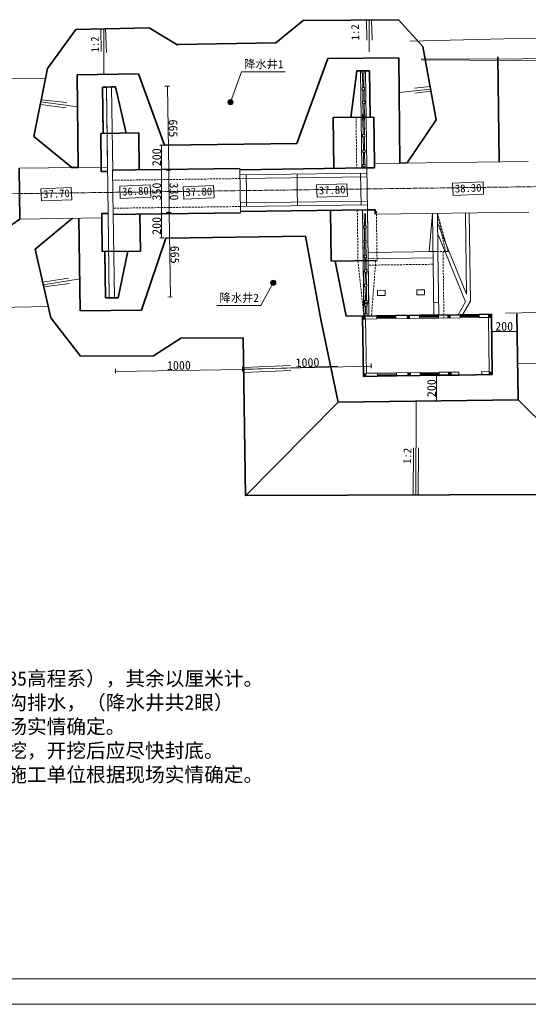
# Model space of a CAD drawing. Extents: x -13074 to 1448651, y 3648755 to 8081248.
# Tile 160 of 173: x 566303 to 566703, y 3857594 to 3858370. Entities that reach past the tile are written whole.
import ezdxf
from ezdxf.enums import TextEntityAlignment as Align

# ---------------------------------------------------------------- set-up
doc = ezdxf.new("R2010")
doc.units = 0
doc.header["$PDMODE"] = 32
doc.header["$PDSIZE"] = 0.2
for name, pattern in [('CENTER2', [1.125, 0.75, -0.125, 0.125, -0.125]), ('CONTINOUS', [0]), ('HIDDEN2', [0.1875, 0.125, -0.0625])]:
    doc.linetypes.add(name, pattern=pattern)
doc.layers.get('0').update_dxf_attribs({"linetype": 'CONTINUOUS'})
doc.layers.get('Defpoints').update_dxf_attribs({"linetype": 'CONTINUOUS'})
for name, color, linetype, lineweight in [('0.09标注线', 3, 'CONTINUOUS', 9), ('0.13填充', 8, 'CONTINUOUS', 9), ('0.15红线', 1, 'CONTINUOUS', 15), ('0.15虚线', 1, 'HIDDEN2', 15), ('0.30粗线', 7, 'CONTINUOUS', 30), ('0.3黄粗', 7, 'CONTINUOUS', 30), ('1', 1, 'CONTINUOUS', 40), ('CYdl', 7, 'CONTINUOUS', 5), ('SHEET', 1, 'CONTINUOUS', 15), ('文字', 7, 'CONTINUOUS', 15), ('细实线', 3, 'CONTINUOUS', 20)]:
    doc.layers.add(name, color=color, linetype=linetype, lineweight=lineweight)
for name, color, linetype in [('DMTZ', 7, 'CONTINUOUS'), ('LVTRY', 6, 'CONTINUOUS'), ('WINDOW', 4, 'CONTINUOUS')]:
    doc.layers.add(name, color=color, linetype=linetype)
doc.styles.add('-仿宋_GB2312', font='FangSong_GB2312.ttf')
doc.styles.add('宋体', font='FangSong_GB2312.ttf')
doc.linetypes.add('8411', pattern='A,1,[20,LINE.SHX,S=2,R=0,X=0,Y=0],2,[15,LINE.SHX,S=2,R=0,X=0,Y=0],1', length=4)
doc.dimstyles.new('副本 (5) (2) STANDARD', dxfattribs={"dimtxt": 2.3, "dimasz": 1, "dimexe": 1.25, "dimexo": 1.5, "dimgap": 0.2, "dimtad": 1, "dimdec": 1, "dimzin": 0, "dimdsep": 46, "dimtxsty": '-仿宋_GB2312', "dimblk": 'ARCHTICK', "dimcen": 0.09, "dimadec": 0, "dimazin": 0, "dimtfac": 1, "dimtdec": 1, "dimtix": 1, "dimtmove": 2, "dimatfit": 3, "dimfxl": 1.7, "dimfxlon": 1, "dimtolj": 1, "dimtzin": 0, "dimlwd": 9, "dimlwe": 9, "dimarcsym": 0})

# ---------------------------------------------------------------- blocks, each defined once
blk = doc.blocks.new('_ARCHTICK')
at = {"color": 0, "linetype": 'ByBlock', "const_width": 0.15}
blk.add_lwpolyline([(-0.5, -0.5), (0.5, 0.5)], dxfattribs=at)
blk = doc.blocks.new('*D1836')
at = {"layer": '0.09标注线', "color": 0, "linetype": 'Continuous', "lineweight": 9}
for p, q in [((566417.43, 3858317.3), (566421.05, 3858317.35)), ((566419.53, 3858317.33), (566420.42, 3858250.83)), ((566418.32, 3858250.8), (566421.94, 3858250.85))]:
    blk.add_line(p, q, dxfattribs=at)
at = {"layer": 'Defpoints', "color": 0, "linetype": 'Continuous', "lineweight": 13}
for p in [(566371.47, 3858316.68, 0.15), (566372.37, 3858250.19, 0.15), (566420.42, 3858250.83)]:
    blk.add_point(p, dxfattribs=at)
at = {"layer": '0.09标注线', "color": 0, "linetype": 'Continuous', "lineweight": 9, "xscale": 1.21, "yscale": 1.21, "zscale": 1.21}
for p, rotation in [((566419.53, 3858317.33), 90.77124700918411), ((566420.42, 3858250.83), 270.7712470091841)]:
    blk.add_blockref('_ARCHTICK', p, dxfattribs=dict(at, rotation=rotation))
at = {"layer": '0.09标注线', "color": 0, "linetype": 'Continuous', "lineweight": 13, "insert": (566423.93, 3858284.13), "char_height": 6.9, "attachment_point": 5, "rotation": 270.77125, "style": '-仿宋_GB2312'}
blk.add_mtext('\\A1;665', dxfattribs=at)
blk = doc.blocks.new('*D1837')
at = {"layer": '0.09标注线', "color": 0, "linetype": 'Continuous', "lineweight": 9}
for p, q in [((566418.32, 3858250.8), (566421.94, 3858250.85)), ((566420.42, 3858250.83), (566420.87, 3858217.83)), ((566418.77, 3858217.81), (566422.39, 3858217.86))]:
    blk.add_line(p, q, dxfattribs=at)
at = {"layer": 'Defpoints', "color": 0, "linetype": 'Continuous', "lineweight": 13}
for p in [(566372.37, 3858250.19, 0.15), (566372.81, 3858217.19, 0.15), (566420.87, 3858217.83)]:
    blk.add_point(p, dxfattribs=at)
at = {"layer": '0.09标注线', "color": 0, "linetype": 'Continuous', "lineweight": 9, "xscale": 1.21, "yscale": 1.21, "zscale": 1.21}
for p, rotation in [((566420.42, 3858250.83), 90.77124700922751), ((566420.87, 3858217.83), 270.7712470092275)]:
    blk.add_blockref('_ARCHTICK', p, dxfattribs=dict(at, rotation=rotation))
at = {"layer": '0.09标注线', "color": 0, "linetype": 'Continuous', "lineweight": 13, "insert": (566424.6, 3858234.39), "char_height": 6.9, "attachment_point": 5, "rotation": 270.77125, "style": '-仿宋_GB2312'}
blk.add_mtext('\\A1;330', dxfattribs=at)
blk = doc.blocks.new('*D1838')
at = {"layer": '0.09标注线', "color": 0, "linetype": 'Continuous', "lineweight": 9}
for p, q in [((566418.77, 3858217.81), (566422.39, 3858217.86)), ((566420.87, 3858217.83), (566421.76, 3858151.34)), ((566419.66, 3858151.31), (566423.28, 3858151.36))]:
    blk.add_line(p, q, dxfattribs=at)
at = {"layer": 'Defpoints', "color": 0, "linetype": 'Continuous', "lineweight": 13}
for p in [(566372.81, 3858217.19, 0.15), (566373.71, 3858150.69, 0.15), (566421.76, 3858151.34)]:
    blk.add_point(p, dxfattribs=at)
at = {"layer": '0.09标注线', "color": 0, "linetype": 'Continuous', "lineweight": 9, "xscale": 1.21, "yscale": 1.21, "zscale": 1.21}
for p, rotation in [((566420.87, 3858217.83), 90.77124700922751), ((566421.76, 3858151.34), 270.7712470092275)]:
    blk.add_blockref('_ARCHTICK', p, dxfattribs=dict(at, rotation=rotation))
at = {"layer": '0.09标注线', "color": 0, "linetype": 'Continuous', "lineweight": 13, "insert": (566425.27, 3858184.64), "char_height": 6.9, "attachment_point": 5, "rotation": 270.77125, "style": '-仿宋_GB2312'}
blk.add_mtext('\\A1;665', dxfattribs=at)
blk = doc.blocks.new('*D1839')
at = {"layer": '0.09标注线', "color": 0, "linetype": 'Continuous', "lineweight": 9}
for p, q in [((566378.49, 3858094.93), (566378.54, 3858091.31)), ((566378.52, 3858092.83), (566478.52, 3858094.2)), ((566478.49, 3858096.3), (566478.54, 3858092.68))]:
    blk.add_line(p, q, dxfattribs=at)
at = {"layer": 'Defpoints', "color": 0, "linetype": 'Continuous', "lineweight": 13}
for p in [(566476.35, 3858252.57, 0.69), (566376.81, 3858217.26, 0.72), (566478.52, 3858094.2)]:
    blk.add_point(p, dxfattribs=at)
at = {"layer": '0.09标注线', "color": 0, "linetype": 'Continuous', "lineweight": 9, "xscale": 1.21, "yscale": 1.21, "zscale": 1.21}
for p, rotation in [((566378.52, 3858092.83), 180.7849598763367), ((566478.52, 3858094.2), 0.7849598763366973)]:
    blk.add_blockref('_ARCHTICK', p, dxfattribs=dict(at, rotation=rotation))
at = {"layer": '0.09标注线', "color": 0, "linetype": 'Continuous', "lineweight": 13, "insert": (566428.46, 3858097.47), "char_height": 6.9, "attachment_point": 5, "rotation": 0.78496, "style": '-仿宋_GB2312'}
blk.add_mtext('\\A1;1000', dxfattribs=at)
blk = doc.blocks.new('*D1840')
at = {"layer": '0.09标注线', "color": 0, "linetype": 'Continuous', "lineweight": 9}
for p, q in [((566417, 3858251.86), (566413.38, 3858251.86)), ((566414.9, 3858216.86), (566414.9, 3858251.86)), ((566416.99, 3858216.86), (566413.38, 3858216.86))]:
    blk.add_line(p, q, dxfattribs=at)
at = {"layer": 'Defpoints', "color": 0, "linetype": 'Continuous', "lineweight": 13}
for p in [(566414.9, 3858251.86), (566422.35, 3858251.86, 0.15), (566422.82, 3858216.86, 0.69)]:
    blk.add_point(p, dxfattribs=at)
at = {"layer": '0.09标注线', "color": 0, "linetype": 'Continuous', "lineweight": 9, "xscale": 1.21, "yscale": 1.21, "zscale": 1.21}
for p, rotation in [((566414.9, 3858251.86), 90), ((566414.9, 3858216.86), 270)]:
    blk.add_blockref('_ARCHTICK', p, dxfattribs=dict(at, rotation=rotation))
at = {"layer": '0.09标注线', "color": 0, "linetype": 'Continuous', "lineweight": 13, "insert": (566410.95, 3858234.36), "char_height": 6.9, "attachment_point": 5, "rotation": 90, "style": '-仿宋_GB2312'}
blk.add_mtext('\\A1;350', dxfattribs=at)
blk = doc.blocks.new('*D1841')
at = {"layer": '0.09标注线', "color": 0, "linetype": 'Continuous', "lineweight": 9}
for p, q in [((566417, 3858270.86), (566413.38, 3858270.86)), ((566414.9, 3858251.86), (566414.9, 3858270.86)), ((566417, 3858251.86), (566413.38, 3858251.86))]:
    blk.add_line(p, q, dxfattribs=at)
at = {"layer": 'Defpoints', "color": 0, "linetype": 'Continuous', "lineweight": 13}
for p in [(566414.9, 3858270.86), (566422.09, 3858270.86, 0.16), (566422.35, 3858251.86, 0.15)]:
    blk.add_point(p, dxfattribs=at)
at = {"layer": '0.09标注线', "color": 0, "linetype": 'Continuous', "lineweight": 9, "xscale": 1.21, "yscale": 1.21, "zscale": 1.21}
for p, rotation in [((566414.9, 3858270.86), 90), ((566414.9, 3858251.86), 270)]:
    blk.add_blockref('_ARCHTICK', p, dxfattribs=dict(at, rotation=rotation))
at = {"layer": '0.09标注线', "color": 0, "linetype": 'Continuous', "lineweight": 13, "insert": (566410.95, 3858261.36), "char_height": 6.9, "attachment_point": 5, "rotation": 90, "style": '-仿宋_GB2312'}
blk.add_mtext('\\A1;200', dxfattribs=at)
blk = doc.blocks.new('*D1842')
at = {"layer": '0.09标注线', "color": 0, "linetype": 'Continuous', "lineweight": 9}
for p, q in [((566417, 3858216.86), (566413.38, 3858216.86)), ((566414.9, 3858197.86), (566414.9, 3858216.86)), ((566417, 3858197.86), (566413.38, 3858197.86))]:
    blk.add_line(p, q, dxfattribs=at)
at = {"layer": 'Defpoints', "color": 0, "linetype": 'Continuous', "lineweight": 13}
for p in [(566414.9, 3858216.86), (566422.09, 3858216.86, 0.16), (566422.35, 3858197.86, 0.15)]:
    blk.add_point(p, dxfattribs=at)
at = {"layer": '0.09标注线', "color": 0, "linetype": 'Continuous', "lineweight": 9, "xscale": 1.21, "yscale": 1.21, "zscale": 1.21}
for p, rotation in [((566414.9, 3858216.86), 90), ((566414.9, 3858197.86), 270)]:
    blk.add_blockref('_ARCHTICK', p, dxfattribs=dict(at, rotation=rotation))
at = {"layer": '0.09标注线', "color": 0, "linetype": 'Continuous', "lineweight": 13, "insert": (566410.95, 3858207.36), "char_height": 6.9, "attachment_point": 5, "rotation": 90, "style": '-仿宋_GB2312'}
blk.add_mtext('\\A1;200', dxfattribs=at)
blk = doc.blocks.new('*D2272')
at = {"layer": '0.09标注线', "color": 0, "linetype": 'Continuous', "lineweight": 9}
for p, q in [((566479.65, 3858096.73), (566479.74, 3858093.11)), ((566479.7, 3858094.63), (566579.68, 3858096.97)), ((566579.63, 3858099.07), (566579.71, 3858095.45))]:
    blk.add_line(p, q, dxfattribs=at)
at = {"layer": 'Defpoints', "color": 0, "linetype": 'Continuous', "lineweight": 13}
for p in [(566476.82, 3858217.59, 0.69), (566576.79, 3858219.93, 0.15), (566579.68, 3858096.97)]:
    blk.add_point(p, dxfattribs=at)
at = {"layer": '0.09标注线', "color": 0, "linetype": 'Continuous', "lineweight": 9, "xscale": 1.21, "yscale": 1.21, "zscale": 1.21}
for p, rotation in [((566479.7, 3858094.63), 181.3441856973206), ((566579.68, 3858096.97), 1.344185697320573)]:
    blk.add_blockref('_ARCHTICK', p, dxfattribs=dict(at, rotation=rotation))
at = {"layer": '0.09标注线', "color": 0, "linetype": 'Continuous', "lineweight": 13, "insert": (566529.6, 3858099.75), "char_height": 6.9, "attachment_point": 5, "rotation": 1.34419, "style": '-仿宋_GB2312'}
blk.add_mtext('\\A1;1000', dxfattribs=at)
blk = doc.blocks.new('*D2273')
at = {"layer": '0.09标注线', "color": 0, "linetype": 'Continuous', "lineweight": 9}
for p, q in [((566629.04, 3858089.58), (566632.66, 3858089.58)), ((566631.14, 3858089.58), (566631.14, 3858069.58)), ((566629.04, 3858069.58), (566632.66, 3858069.58))]:
    blk.add_line(p, q, dxfattribs=at)
at = {"layer": 'Defpoints', "color": 0, "linetype": 'Continuous', "lineweight": 13}
for p in [(566625.75, 3858089.58, 0.15), (566626.02, 3858069.58, 0.15), (566631.14, 3858069.58)]:
    blk.add_point(p, dxfattribs=at)
at = {"layer": '0.09标注线', "color": 0, "linetype": 'Continuous', "lineweight": 9, "xscale": 1.21, "yscale": 1.21, "zscale": 1.21}
for p, rotation in [((566631.14, 3858089.58), 90), ((566631.14, 3858069.58), 270)]:
    blk.add_blockref('_ARCHTICK', p, dxfattribs=dict(at, rotation=rotation))
at = {"layer": '0.09标注线', "color": 0, "linetype": 'Continuous', "lineweight": 13, "insert": (566627.19, 3858079.58), "char_height": 6.9, "attachment_point": 5, "rotation": 90, "style": '-仿宋_GB2312'}
blk.add_mtext('\\A1;200', dxfattribs=at)
blk = doc.blocks.new('*D2274')
at = {"layer": '0.09标注线', "color": 0, "linetype": 'Continuous', "lineweight": 9}
for p, q in [((566674.34, 3858126.37), (566674.34, 3858122.75)), ((566674.34, 3858124.27), (566694.34, 3858124.27)), ((566694.34, 3858126.37), (566694.34, 3858122.75))]:
    blk.add_line(p, q, dxfattribs=at)
at = {"layer": 'Defpoints', "color": 0, "linetype": 'Continuous', "lineweight": 13}
for p in [(566674.34, 3858135.34, 0.15), (566694.34, 3858135.61, 0.15), (566694.34, 3858124.27)]:
    blk.add_point(p, dxfattribs=at)
at = {"layer": '0.09标注线', "color": 0, "linetype": 'Continuous', "lineweight": 9, "xscale": 1.21, "yscale": 1.21, "zscale": 1.21, "rotation": 180}
blk.add_blockref('_ARCHTICK', (566674.34, 3858124.27), dxfattribs=at)
at = {"layer": '0.09标注线', "color": 0, "linetype": 'Continuous', "lineweight": 9, "xscale": 1.21, "yscale": 1.21, "zscale": 1.21}
blk.add_blockref('_ARCHTICK', (566694.34, 3858124.27), dxfattribs=at)
at = {"layer": '0.09标注线', "color": 0, "linetype": 'Continuous', "lineweight": 13, "insert": (566684.34, 3858128.22), "char_height": 6.9, "attachment_point": 5, "style": '-仿宋_GB2312'}
blk.add_mtext('\\A1;200', dxfattribs=at)

msp = doc.modelspace()

# ---------------------------------------------------------------- hatches: boundary and pattern name
at = {"linetype": 'Continuous', "lineweight": 13}
h = msp.add_hatch(color=256, dxfattribs=at)
h.paths.add_polyline_path([(566572.935, 3858135.174), (566574.134, 3858135.191), (566574.151, 3858133.991), (566572.951, 3858133.974)])
h.paths.add_polyline_path([(566574.118, 3858136.39), (566575.318, 3858136.407), (566575.334, 3858135.207), (566574.134, 3858135.191)])
h.paths.add_polyline_path([(566574.134, 3858135.191), (566575.334, 3858135.207), (566575.35, 3858134.007), (566574.151, 3858133.991)])
h.paths.add_polyline_path([(566572.918, 3858136.374), (566574.118, 3858136.39), (566574.134, 3858135.191), (566572.935, 3858135.174)])
h = msp.add_hatch(color=256, dxfattribs=at)
h.paths.add_polyline_path([(566607.931, 3858135.645), (566609.131, 3858135.662), (566609.147, 3858134.462), (566607.947, 3858134.446)])
h.paths.add_polyline_path([(566609.115, 3858136.862), (566610.315, 3858136.878), (566610.331, 3858135.678), (566609.131, 3858135.662)])
h.paths.add_polyline_path([(566609.131, 3858135.662), (566610.331, 3858135.678), (566610.347, 3858134.478), (566609.147, 3858134.462)])
h.paths.add_polyline_path([(566607.915, 3858136.845), (566609.115, 3858136.862), (566609.131, 3858135.662), (566607.931, 3858135.645)])
h = msp.add_hatch(color=256, dxfattribs=at)
h.paths.add_polyline_path([(566639.928, 3858136.076), (566641.128, 3858136.092), (566641.144, 3858134.892), (566639.945, 3858134.876)])
h.paths.add_polyline_path([(566641.112, 3858137.292), (566642.312, 3858137.308), (566642.328, 3858136.109), (566641.128, 3858136.092)])
h.paths.add_polyline_path([(566641.128, 3858136.092), (566642.328, 3858136.109), (566642.344, 3858134.909), (566641.144, 3858134.892)])
h.paths.add_polyline_path([(566639.912, 3858137.276), (566641.112, 3858137.292), (566641.128, 3858136.092), (566639.928, 3858136.076)])
h = msp.add_hatch(color=256, dxfattribs=at)
h.paths.add_polyline_path([(566673.142, 3858135.323), (566671.942, 3858135.307), (566671.926, 3858136.507), (566673.125, 3858136.523)])
h.paths.add_polyline_path([(566673.125, 3858136.523), (566673.109, 3858137.723), (566674.309, 3858137.739), (566674.325, 3858136.539)])
h.paths.add_polyline_path([(566673.125, 3858136.523), (566674.325, 3858136.539), (566674.341, 3858135.339), (566673.142, 3858135.323)])
h.paths.add_polyline_path([(566673.125, 3858136.523), (566671.926, 3858136.507), (566671.909, 3858137.707), (566673.109, 3858137.723)])
h = msp.add_hatch(color=256, dxfattribs=at)
h.paths.add_polyline_path([(566640.535, 3858090.982), (566641.735, 3858090.998), (566641.752, 3858089.798), (566640.552, 3858089.782)])
h.paths.add_polyline_path([(566641.719, 3858092.198), (566642.919, 3858092.214), (566642.935, 3858091.014), (566641.735, 3858090.998)])
h.paths.add_polyline_path([(566641.735, 3858090.998), (566642.935, 3858091.014), (566642.951, 3858089.814), (566641.752, 3858089.798)])
h.paths.add_polyline_path([(566640.519, 3858092.182), (566641.719, 3858092.198), (566641.735, 3858090.998), (566640.535, 3858090.982)])
h = msp.add_hatch(color=256, dxfattribs=at)
h.paths.add_polyline_path([(566672.533, 3858091.413), (566673.732, 3858091.429), (566673.749, 3858090.229), (566672.549, 3858090.213)])
h.paths.add_polyline_path([(566673.716, 3858092.629), (566674.916, 3858092.645), (566674.932, 3858091.445), (566673.732, 3858091.429)])
h.paths.add_polyline_path([(566673.732, 3858091.429), (566674.932, 3858091.445), (566674.949, 3858090.245), (566673.749, 3858090.229)])
h.paths.add_polyline_path([(566672.516, 3858092.613), (566673.716, 3858092.629), (566673.732, 3858091.429), (566672.533, 3858091.413)])
h = msp.add_hatch(color=256, dxfattribs=at)
h.paths.add_polyline_path([(566573.542, 3858090.08), (566574.741, 3858090.096), (566574.758, 3858088.896), (566573.558, 3858088.88)])
h.paths.add_polyline_path([(566574.725, 3858091.296), (566575.925, 3858091.312), (566575.941, 3858090.112), (566574.741, 3858090.096)])
h.paths.add_polyline_path([(566574.741, 3858090.096), (566575.941, 3858090.112), (566575.957, 3858088.913), (566574.758, 3858088.896)])
h.paths.add_polyline_path([(566573.525, 3858091.28), (566574.725, 3858091.296), (566574.741, 3858090.096), (566573.542, 3858090.08)])
h = msp.add_hatch(color=256, dxfattribs=at)
h.paths.add_polyline_path([(566608.538, 3858090.551), (566609.738, 3858090.567), (566609.754, 3858089.367), (566608.555, 3858089.351)])
h.paths.add_polyline_path([(566609.722, 3858091.767), (566610.922, 3858091.783), (566610.938, 3858090.584), (566609.738, 3858090.567)])
h.paths.add_polyline_path([(566609.738, 3858090.567), (566610.938, 3858090.584), (566610.954, 3858089.384), (566609.754, 3858089.367)])
h.paths.add_polyline_path([(566608.522, 3858091.751), (566609.722, 3858091.767), (566609.738, 3858090.567), (566608.538, 3858090.551)])
at = {"layer": '0.13填充', "ltscale": 0.005}
for points in [[(566466.959, 3858304.751, 1), (566471.076, 3858304.751, 1)], [(566500.63, 3858162.471, -1), (566504.746, 3858162.582, -1)]]:
    msp.add_hatch(color=7, dxfattribs=at).paths.add_polyline_path(points)

# ---------------------------------------------------------------- linework, layer by layer
at = {"linetype": 'Continuous', "lineweight": 13}
for p, q in [((566572.951, 3858133.974, 0.153), (566572.918, 3858136.374, 0.153)), ((566572.951, 3858133.974, 0.153), (566575.35, 3858134.007, 0.153)), ((566607.947, 3858134.446, 0.153), (566607.915, 3858136.845, 0.153)), ((566607.947, 3858134.446, 0.153), (566610.347, 3858134.478, 0.153)), ((566639.945, 3858134.876, 0.153), (566639.912, 3858137.276, 0.153)), ((566639.945, 3858134.876, 0.153), (566642.344, 3858134.909, 0.153)), ((566671.942, 3858135.307, 0.153), (566671.909, 3858137.707, 0.153)), ((566671.942, 3858135.307, 0.153), (566674.341, 3858135.339, 0.153)), ((566640.552, 3858089.782, 0.15), (566640.519, 3858092.182, 0.15)), ((566672.549, 3858090.213, 0.15), (566672.516, 3858092.613, 0.15)), ((566573.558, 3858088.88, 0.15), (566573.525, 3858091.28, 0.15)), ((566573.558, 3858088.88, 0.15), (566575.957, 3858088.913, 0.15)), ((566608.555, 3858089.351, 0.15), (566608.522, 3858091.751, 0.15)), ((566608.555, 3858089.351, 0.15), (566610.954, 3858089.384, 0.15)), ((566640.552, 3858089.782, 0.15), (566642.951, 3858089.814, 0.15)), ((566672.549, 3858090.213, 0.15), (566674.949, 3858090.245, 0.15))]:
    msp.add_line(p, q, dxfattribs=at)
at = {"layer": '0.09标注线', "linetype": 'Continuous', "lineweight": 13}
for p, q in [((566575.917, 3858369.444, -0.009), (566576.209, 3858353.454, -0.009)), ((566578.058, 3858369.464, -0.009), (566578.207, 3858344.474, -0.009)), ((566579.881, 3858369.481, -0.009), (566580.518, 3858353.542, -0.009)), ((566367.027, 3858362.448, -0.01), (566367.354, 3858344.543, -0.01)), ((566369.301, 3858362.49, -0.01), (566369.515, 3858326.658, -0.01)), ((566370.754, 3858362.517, -0.01), (566371.498, 3858343.91, -0.01)), ((566469.018, 3858304.751), (566477.698, 3858328.557, -6.791)), ((566477.698, 3858328.557, -6.791), (566512.181, 3858328.557, -6.791)), ((566626.122, 3858317.151, 0.062), (566613.753, 3858315.652, 0.062)), ((566626.512, 3858315.007, 0.062), (566601.681, 3858312.306, 0.062)), ((566626.82, 3858313.309, 0.062), (566614.094, 3858311.93, 0.062)), ((566319.347, 3858302.821), (566339.864, 3858300.269)), ((566319.777, 3858304.981), (566349.036, 3858300.976)), ((566320.104, 3858306.623), (566340.387, 3858304.547)), ((566321.227, 3858163.144), (566341.668, 3858166.248)), ((566321.715, 3858160.997), (566350.856, 3858165.787)), ((566322.086, 3858159.364), (566342.306, 3858161.985)), ((566502.688, 3858162.526), (566492.854, 3858144.633, -13.581)), ((566458.371, 3858144.633, -13.581), (566492.854, 3858144.633, -13.581)), ((566479.34, 3858095.975, 0.151), (566516.285, 3858097.515, 0.151)), ((566479.417, 3858094.154, 0.151), (566553.271, 3858097.026, 0.151)), ((566479.507, 3858092.016, 0.151), (566516.408, 3858093.557, 0.151)), ((566666.217, 3858092.528, 0.15), (566666.717, 3858092.535, 0.15)), ((566768.913, 3858098.052, 0.151), (566695.009, 3858098.934, 0.151)), ((566614.773, 3857995.531, 0.152), (566615.214, 3858069.439, 0.152)), ((566695.216, 3858070.516, 0.15), (566770.223, 3857996.177, 0.146)), ((566553.829, 3858068.613, 0.153), (566480.815, 3857994.827, 0.153)), ((566612.632, 3857995.551, 0.152), (566612.959, 3858032.482, 0.152)), ((566616.595, 3857995.514, 0.152), (566616.92, 3858032.49, 0.152))]:
    msp.add_line(p, q, dxfattribs=at)
at = {"layer": '0.09标注线', "lineweight": 13}
for p, q in [((566405.922, 3858239.609), (566381.948, 3858238.629)), ((566406.318, 3858229.938), (566405.922, 3858239.609)), ((566560.69, 3858240.518, 0.308), (566536.716, 3858239.538, 0.308)), ((566536.716, 3858239.538, 0.308), (566537.111, 3858229.867, 0.308)), ((566561.086, 3858230.848, 0.308), (566560.69, 3858240.518, 0.308)), ((566667.69, 3858241.959, 0.24), (566643.716, 3858240.978, 0.24)), ((566643.716, 3858240.978, 0.24), (566644.111, 3858231.308, 0.24)), ((566668.085, 3858232.288, 0.24), (566667.69, 3858241.959, 0.24)), ((566343.829, 3858237.599, 0.492), (566319.855, 3858236.619, 0.492)), ((566319.855, 3858236.619, 0.492), (566320.25, 3858226.948, 0.492)), ((566344.224, 3858227.928, 0.492), (566343.829, 3858237.599, 0.492)), ((566381.948, 3858238.629), (566382.343, 3858228.958)), ((566455.81, 3858239.106, 0.374), (566431.836, 3858238.126, 0.374)), ((566431.836, 3858238.126, 0.374), (566432.231, 3858228.455, 0.374)), ((566456.205, 3858229.436, 0.374), (566455.81, 3858239.106, 0.374)), ((566644.111, 3858231.308, 0.24), (566668.085, 3858232.288, 0.24)), ((566320.25, 3858226.948, 0.492), (566344.224, 3858227.928, 0.492)), ((566382.343, 3858228.958), (566406.318, 3858229.938)), ((566432.231, 3858228.455, 0.374), (566456.205, 3858229.436, 0.374)), ((566537.111, 3858229.867, 0.308), (566561.086, 3858230.848, 0.308))]:
    msp.add_line(p, q, dxfattribs=at)
at = {"layer": '0.09标注线', "color": 3, "lineweight": 13}
for p, q in [((566576.444, 3858245.932, 0.153), (566476.453, 3858244.586, 0.153)), ((566576.7, 3858226.933, 0.153), (566476.709, 3858225.587, 0.153))]:
    msp.add_line(p, q, dxfattribs=at)
at = {"layer": '0.13填充', "color": 7, "ltscale": 0.005}
for centre in [(566469.018, 3858304.751), (566502.688, 3858162.526)]:
    msp.add_circle(centre, 2.059, dxfattribs=at)
at = {"layer": '0.15红线', "color": 7, "lineweight": 13}
for p, q in [((566572.947, 3858327.517, 0.121), (566573.08, 3858317.607, 0.121)), ((566572.971, 3858325.731, 0.121), (566573.1, 3858316.164, 0.121)), ((566574.049, 3858317.62, 0.121), (566573.916, 3858327.53, 0.121)), ((566574.069, 3858316.177, 0.121), (566573.94, 3858325.744, 0.121)), ((566573.125, 3858314.289, 0.121), (566573.244, 3858305.463, 0.121)), ((566574.213, 3858305.476, 0.121), (566574.094, 3858314.302, 0.121)), ((566573.269, 3858303.589, 0.121), (566573.382, 3858295.187, 0.121)), ((566574.351, 3858295.2, 0.121), (566574.238, 3858303.602, 0.121)), ((566573.27, 3858290.601, 0.121), (566573.423, 3858279.26, 0.121)), ((566574.391, 3858279.273, 0.121), (566574.239, 3858290.614, 0.121)), ((566573.448, 3858277.385, 0.121), (566573.587, 3858267.047, 0.121)), ((566574.556, 3858267.06, 0.121), (566574.417, 3858277.398, 0.121)), ((566573.612, 3858265.172, 0.121), (566573.74, 3858255.671, 0.121)), ((566574.709, 3858255.684, 0.121), (566574.581, 3858265.185, 0.121)), ((566574.39, 3858207.39, 0.112), (566574.26, 3858217.025, 0.112)), ((566575.229, 3858217.038, 0.112), (566575.359, 3858207.403, 0.112)), ((566574.545, 3858195.88, 0.112), (566574.415, 3858205.515, 0.112)), ((566575.384, 3858205.528, 0.112), (566575.514, 3858195.893, 0.112)), ((566574.7, 3858184.371, 0.112), (566574.57, 3858194.006, 0.112)), ((566575.539, 3858194.019, 0.112), (566575.669, 3858184.384, 0.112)), ((566574.855, 3858172.861, 0.112), (566574.725, 3858182.496, 0.112)), ((566575.694, 3858182.509, 0.112), (566575.824, 3858172.874, 0.112)), ((566575.01, 3858161.352, 0.112), (566574.88, 3858170.986, 0.112)), ((566575.849, 3858170.999, 0.112), (566575.979, 3858161.365, 0.112)), ((566575.18, 3858148.695, 0.112), (566575.035, 3858159.477, 0.112)), ((566576.004, 3858159.49, 0.112), (566576.149, 3858148.708, 0.112)), ((566575.281, 3858138.281, 0.124), (566575.203, 3858144.055, 0.124)), ((566576.172, 3858144.068, 0.124), (566576.25, 3858138.294, 0.124))]:
    msp.add_line(p, q, dxfattribs=at)
for points, elevation in [([(566572.486, 3858327.511), (566574.261, 3858327.535), (566574.235, 3858329.409), (566572.461, 3858329.386)], 0.158), ([(566572.696, 3858316.158), (566574.47, 3858316.182), (566574.496, 3858314.307), (566572.721, 3858314.283)], 0.158), ([(566572.84, 3858305.458), (566574.615, 3858305.482), (566574.64, 3858303.607), (566572.865, 3858303.583)], 0.158), ([(566572.978, 3858295.181), (566574.753, 3858295.205), (566574.778, 3858293.33), (566573.003, 3858293.306)], 0.158), ([(566572.809, 3858290.595), (566574.584, 3858290.619), (566574.558, 3858292.494), (566572.784, 3858292.47)], 0.158), ([(566572.987, 3858277.379), (566574.762, 3858277.403), (566574.736, 3858279.278), (566572.962, 3858279.254)], 0.158), ([(566573.151, 3858265.166), (566574.926, 3858265.19), (566574.901, 3858267.065), (566573.126, 3858267.041)], 0.158), ([(566573.143, 3858255.663), (566573.167, 3858253.888), (566575.041, 3858253.913), (566575.017, 3858255.688)], 0.153), ([(566573.929, 3858207.384), (566575.704, 3858207.408), (566575.729, 3858205.533), (566573.954, 3858205.509)], 0.15), ([(566574.084, 3858195.874), (566575.859, 3858195.898), (566575.884, 3858194.023), (566574.109, 3858193.999)], 0.15), ([(566574.239, 3858184.365), (566576.014, 3858184.389), (566576.039, 3858182.514), (566574.264, 3858182.49)], 0.15), ([(566574.394, 3858172.855), (566576.169, 3858172.879), (566576.194, 3858171.004), (566574.419, 3858170.98)], 0.15), ([(566574.549, 3858161.346), (566576.324, 3858161.369), (566576.349, 3858159.495), (566574.574, 3858159.471)], 0.15), ([(566574.719, 3858148.689), (566576.494, 3858148.713), (566576.519, 3858146.838), (566574.745, 3858146.814)], 0.15), ([(566574.757, 3858145.924), (566576.531, 3858145.948), (566576.556, 3858144.073), (566574.782, 3858144.049)], 0.15), ([(566574.82, 3858138.275), (566576.595, 3858138.299), (566576.62, 3858136.424), (566574.846, 3858136.4)], 0.162)]:
    msp.add_lwpolyline(points, close=True, dxfattribs=dict(at, elevation=elevation))
at = {"layer": '0.15虚线', "color": 4, "linetype": 'CONTINOUS', "lineweight": 35, "ltscale": 13}
for p, q in [((566526.187, 3858368.98, 0.153), (566504.806, 3858351.448, -370.725)), ((566526.187, 3858368.98, 0.153), (566601.097, 3858369.678, 0.153)), ((566601.097, 3858369.678, 0.153), (566620.39, 3858348.703, 0.153)), ((566347.504, 3858362.086, -0.196), (566324.989, 3858331.178, 0.033)), ((566405.112, 3858363.153, 0.181), (566347.504, 3858362.086, -0.196)), ((566405.112, 3858363.153, 0.181), (566427.524, 3858349.735, -29.396)), ((566426.983, 3858350.059, -197.421), (566504.806, 3858351.448, -370.725)), ((566620.39, 3858348.703, 0.153), (566630.909, 3858290.807, 0.084)), ((566324.989, 3858331.178, 0.033), (566314.377, 3858277.84, 0.271)), ((566607.897, 3858256.856, 0.793), (566630.909, 3858290.807, 0.084)), ((566344.228, 3858253.307, 0.634), (566314.377, 3858277.84, 0.271)), ((566607.897, 3858256.856, 0.793), (566602.3, 3858256.781, 0.158)), ((566349.324, 3858253.375, 0.634), (566344.228, 3858253.307, 0.634)), ((566344.767, 3858213.31, 0.634), (566315.329, 3858189.117, 0.276)), ((566327.631, 3858134.949, 0.033), (566315.329, 3858189.117, 0.276)), ((566350.97, 3858104.658, -0.196), (566327.631, 3858134.949, 0.033)), ((566408.585, 3858105.142, 0.181), (566430.628, 3858119.159, -29.396)), ((566430.096, 3858118.821, -197.421), (566479.14, 3858119.266, -306.624)), ((566480.815, 3857994.827, 0.153), (566479.14, 3858119.266, 0.153)), ((566408.585, 3858105.142, 0.181), (566350.97, 3858104.658, -0.196)), ((566770.223, 3857996.177, 0.151), (566480.813, 3857994.974, 0.153))]:
    msp.add_line(p, q, dxfattribs=at)
at = {"layer": '0.15虚线', "color": 2, "linetype": 'CONTINOUS', "lineweight": 35, "ltscale": 13}
for p, q in [((566679.371, 3858340.549, 0.153), (566680.295, 3858257.65, 0.158)), ((566545.578, 3858339.159, 0.154), (566521.197, 3858272.19, 0.161)), ((566545.578, 3858339.159, 0.153), (566601.376, 3858339.68, 0.153)), ((566601.376, 3858339.68, 0.153), (566602.3, 3858256.781, 0.158)), ((566396.586, 3858327.16, 0.122), (566348.34, 3858326.266, -0.194)), ((566348.34, 3858326.266, -0.131), (566349.324, 3858253.375, 0.368)), ((566396.586, 3858327.16, 0.099), (566417.083, 3858270.789, 0.355)), ((566417.083, 3858270.789, 0.355), (566521.197, 3858272.19, 0.161)), ((566417.083, 3858270.789, 0.153), (566417.083, 3858270.789, 0.161)), ((566350.841, 3858140.488, -0.131), (566349.863, 3858213.379, 0.368)), ((566399.094, 3858140.893, 0.099), (566418.065, 3858197.795, 0.355)), ((566418.065, 3858197.795, 0.355), (566528.068, 3858199.276, 0.302)), ((566528.068, 3858199.276, 0.302), (566540.3, 3858132.317, 0.153)), ((566399.094, 3858140.893, 0.122), (566350.841, 3858140.488, -0.194)), ((566553.829, 3858068.613, 0.153), (566540.3, 3858132.317, 0.153)), ((566694.307, 3858138.01, 0.153), (566695.216, 3858070.516, 0.15)), ((566695.216, 3858070.516, 0.15), (566553.829, 3858068.613, 0.153))]:
    msp.add_line(p, q, dxfattribs=at)
at = {"layer": '0.15虚线', "color": 7, "linetype": 'CONTINOUS', "lineweight": 35, "ltscale": 13}
for p, q in [((566568.321, 3858329.33, 0.153), (566563.812, 3858292.766, 0.153)), ((566568.321, 3858329.33, 0.153), (566571.32, 3858329.37, 0.153)), ((566568.321, 3858329.33, 0.153), (566571.32, 3858329.37, 0.153)), ((566568.321, 3858329.33, 0.153), (566571.32, 3858329.37, 0.153)), ((566571.32, 3858329.37, 0.153), (566575.32, 3858329.424, 0.153)), ((566575.32, 3858329.424, 0.153), (566578.32, 3858329.464, 0.153)), ((566578.32, 3858329.464, 0.153), (566578.811, 3858292.968, 0.2)), ((566371.473, 3858316.679, 0.153), (566368.472, 3858316.637, -0.063)), ((566368.472, 3858316.639, -0.063), (566368.951, 3858281.142, 0.18)), ((566368.472, 3858316.639, -0.063), (566368.965, 3858280.142, 0.187)), ((566375.473, 3858316.733, 0.153), (566371.473, 3858316.679, 0.153)), ((566375.473, 3858316.733, 0.153), (566378.472, 3858316.773, 0.153)), ((566375.473, 3858316.733, 0.153), (566378.472, 3858316.773, 0.153)), ((566378.472, 3858316.773, 0.153), (566386.963, 3858280.384, 0.491)), ((566549.814, 3858292.577, 0.153), (566581.811, 3858293.008, 0.205)), ((566549.814, 3858292.577, 0.153), (566550.411, 3858252.582, 0.189)), ((566581.811, 3858293.008, 0.205), (566582.302, 3858256.511, 0.158)), ((566396.964, 3858280.519, 0.141), (566366.965, 3858280.115, 0.191)), ((566366.965, 3858280.115, 0.191), (566367.322, 3858253.617, 0.491)), ((566396.964, 3858280.519, 0.152), (566397.312, 3858251.521, 0.178)), ((566582.302, 3858256.511, 0.158), (566582.349, 3858253.012, 0.153)), ((566302.696, 3858252.747, -0.177), (566303.234, 3858212.751, -0.266)), ((566367.322, 3858253.617, 0.158), (566367.369, 3858250.118, 0.153)), ((566372.368, 3858250.185, 0.153), (566367.369, 3858250.118, 0.153)), ((566376.354, 3858251.239, 0.75), (566394.361, 3858251.481, 0.822)), ((566476.345, 3858252.585, 0.69), (566394.361, 3858251.481, 0.69)), ((566576.35, 3858252.931, 0.153), (566476.359, 3858251.585, 0.153)), ((566576.35, 3858252.931, 0.153), (566582.349, 3858253.012, 0.153)), ((566372.812, 3858217.188, 0.153), (566367.813, 3858217.121, 0.153)), ((566367.86, 3858213.621, 0.158), (566367.813, 3858217.121, 0.153)), ((566376.826, 3858216.242, 0.75), (566394.833, 3858216.484, 0.822)), ((566476.816, 3858217.588, 0.69), (566394.833, 3858216.484, 0.69)), ((566398.216, 3858187.527, 0.152), (566397.783, 3858216.524, 0.178)), ((566576.794, 3858219.934, 0.153), (566476.803, 3858218.588, 0.153)), ((566547.797, 3858219.544, 0.142), (566548.335, 3858179.547, 0.462)), ((566576.794, 3858219.934, 0.153), (566582.793, 3858220.015, 0.153)), ((566582.841, 3858216.515, 0.158), (566582.793, 3858220.015, 0.153)), ((566228.931, 3858160.434, -0.082), (566303.234, 3858212.751, -0.266)), ((566368.217, 3858187.123, 0.191), (566367.86, 3858213.621, 0.158)), ((566398.216, 3858187.527, 0.141), (566368.217, 3858187.123, 0.191)), ((566370.706, 3858150.654, -0.063), (566370.217, 3858187.15, 0.187)), ((566370.706, 3858150.654, -0.063), (566370.23, 3858186.15, 0.18)), ((566380.707, 3858150.788, 0.153), (566388.215, 3858187.393, 0.491)), ((566548.335, 3858179.547, 0.462), (566584.332, 3858180.032, 0.469)), ((566551.335, 3858179.588, 0.463), (566559.92, 3858136.199, 0.153)), ((566373.708, 3858150.694, 0.153), (566370.706, 3858150.655, -0.063)), ((566373.708, 3858150.694, 0.153), (566380.707, 3858150.788, 0.153)), ((566377.707, 3858150.748, 0.153), (566380.707, 3858150.788, 0.153)), ((566559.92, 3858136.199, 0.153), (566579.951, 3858136.469, 0.153)), ((566584.117, 3858136.525, 0.153), (566572.918, 3858136.374, 0.153)), ((566573.558, 3858088.88, 0.153), (566572.918, 3858136.376, 0.153)), ((566617.614, 3858136.976, 0.153), (566599.116, 3858136.727, 0.153)), ((566649.611, 3858137.407, 0.153), (566632.613, 3858137.178, 0.153)), ((566674.309, 3858137.739, 0.153), (566664.61, 3858137.609, 0.153)), ((566674.309, 3858137.741, 0.153), (566674.949, 3858090.245, 0.153)), ((566584.757, 3858089.031, 0.15), (566573.558, 3858088.88, 0.15)), ((566618.254, 3858089.482, 0.15), (566599.755, 3858089.233, 0.15)), ((566648.751, 3858089.892, 0.15), (566633.252, 3858089.684, 0.15)), ((566648.751, 3858089.892, 0.15), (566674.949, 3858090.245, 0.15))]:
    msp.add_line(p, q, dxfattribs=at)
at = {"layer": '0.15虚线', "lineweight": 13, "ltscale": 13}
for p, q in [((566567.812, 3858292.82, 0.153), (566568.35, 3858252.823, 0.153)), ((566396.469, 3858243.509, 0.69), (566376.462, 3858243.24, 0.69)), ((566476.453, 3858244.586, 0.69), (566396.469, 3858243.509, 0.69)), ((566432.753, 3858221.995, -4.493), (566376.758, 3858221.242, -0.286)), ((566476.749, 3858222.588, 0.69), (566432.753, 3858221.995, 0.69)), ((566568.795, 3858219.826, 0.15), (566569.333, 3858179.83, 0.15)), ((566583.807, 3858219.028, 0.15), (566584.332, 3858180.032, 0.461)), ((566638.239, 3858187.258, 0.153), (566631.836, 3858217.175, 0.153)), ((566640.239, 3858187.285, 0.153), (566631.836, 3858217.175, 0.153)), ((566640.239, 3858187.285, 0.153), (566632.24, 3858187.177, 0.153)), ((566636.24, 3858187.231, 0.153), (566636.945, 3858134.836, 0.153)), ((566569.333, 3858179.83, 0.466), (566573.918, 3858136.388, 0.153)), ((566583.332, 3858180.018, 0.153), (566579.954, 3858136.469, 0.153)), ((566628.375, 3858177.124, 0.153), (566577.379, 3858176.438, 0.153))]:
    msp.add_line(p, q, dxfattribs=at)
at = {"layer": '0.15虚线', "color": 7, "linetype": 'CONTINOUS', "lineweight": 35, "ltscale": 13, "extrusion": (0, 0, -1)}
for p, q in [((566584.117, 3858136.525, 0.153), (566599.116, 3858136.727, 0.153)), ((566632.613, 3858137.178, 0.153), (566617.614, 3858136.976, 0.153)), ((566664.61, 3858137.609, 0.153), (566649.611, 3858137.407, 0.153)), ((566599.755, 3858089.233, 0.15), (566584.757, 3858089.031, 0.15)), ((566633.252, 3858089.684, 0.15), (566618.254, 3858089.482, 0.15))]:
    msp.add_line(p, q, dxfattribs=at)
at = {"layer": '0.30粗线', "lineweight": 13}
for p, q in [((566572.35, 3858252.877, 0.153), (566571.32, 3858329.37, 0.153)), ((566576.336, 3858253.931, 0.153), (566575.32, 3858329.424, 0.153)), ((566371.473, 3858316.679, 0.153), (566372.355, 3858251.185, 0.153)), ((566371.473, 3858316.679, 0.153), (566372.812, 3858217.188, 0.153)), ((566375.473, 3858316.733, 0.153), (566376.368, 3858250.239, 0.153)), ((566573.728, 3858291.399, 0.153), (566573.688, 3858294.399, 0.153)), ((566571.812, 3858292.874, 0.153), (566575.811, 3858292.927, 0.153)), ((566582.302, 3858256.511, 0.877), (566703.309, 3858258.14, 0.48)), ((566372.321, 3858253.685, 0.634), (566302.696, 3858252.747, 0.634)), ((566376.352, 3858251.239, 0.75), (566376.59, 3858233.74, 0.153)), ((566476.345, 3858252.585, 0.69), (566476.581, 3858235.086, 0.153)), ((566576.404, 3858248.931, 0.153), (566476.413, 3858247.585, 0.153)), ((566481.412, 3858247.653, 0.153), (566481.58, 3858235.154, 0.153)), ((566521.409, 3858248.191, 0.153), (566521.577, 3858235.692, 0.153)), ((566571.404, 3858248.864, 0.153), (566571.572, 3858236.365, 0.153)), ((566576.336, 3858253.931, 0.153), (566576.572, 3858236.432, 0.153)), ((566376.826, 3858216.242, 0.75), (566376.59, 3858233.74, 0.153)), ((566476.816, 3858217.588, 0.69), (566476.581, 3858235.086, 0.153)), ((566481.749, 3858222.655, 0.153), (566481.58, 3858235.154, 0.153)), ((566521.745, 3858223.193, 0.153), (566521.577, 3858235.692, 0.153)), ((566571.741, 3858223.866, 0.153), (566571.572, 3858236.365, 0.153)), ((566576.807, 3858218.934, 0.153), (566576.572, 3858236.432, 0.153)), ((566576.74, 3858223.934, 0.153), (566476.749, 3858222.588, 0.153)), ((566373.708, 3858150.694, 0.153), (566372.812, 3858217.188, 0.153)), ((566373.708, 3858150.694, 0.153), (566372.826, 3858216.188, 0.153)), ((566377.707, 3858150.748, 0.153), (566376.812, 3858217.242, 0.153)), ((566572.794, 3858219.88, 0.153), (566573.824, 3858143.387, 0.153)), ((566572.794, 3858219.88, 0.15), (566573.918, 3858136.388, 0.153)), ((566576.767, 3858221.934, 0.153), (566577.918, 3858136.442, 0.153)), ((566576.807, 3858218.934, 0.153), (566577.824, 3858143.441, 0.153)), ((566582.841, 3858216.515, 0.538), (566703.847, 3858218.144, 0.696)), ((566654.693, 3858153.648, 0.157), (566653.834, 3858217.471, 0.157)), ((566656.834, 3858217.511, 0.491), (566657.776, 3858147.519, 0.497)), ((566367.86, 3858213.621, 0.634), (566303.234, 3858212.751, 0.634)), ((566631.941, 3858209.382, 0.689), (566654.693, 3858153.648, 0.498)), ((566632.051, 3858201.174, 0.665), (566653.976, 3858147.466, 0.48)), ((566632.24, 3858187.177, 0.153), (566577.245, 3858186.437, 0.153)), ((566632.24, 3858187.177, 0.153), (566628.24, 3858187.124, 0.153)), ((566573.333, 3858179.884, 0.15), (566577.332, 3858179.938, 0.15)), ((566575.209, 3858181.409, 0.15), (566575.249, 3858178.409, 0.15)), ((566628.308, 3858182.124, 0.153), (566577.312, 3858181.437, 0.153)), ((566573.784, 3858146.387, 0.153), (566577.783, 3858146.441, 0.15)), ((566573.784, 3858146.387, 0.153), (566573.918, 3858136.388, 0.153)), ((566628.779, 3858147.127, 0.152), (566632.778, 3858147.181, 0.152)), ((566648.112, 3858137.386, 0.153), (566653.976, 3858147.466, 0.48)), ((566651.61, 3858137.434, 0.204), (566657.769, 3858148.02, 0.547)), ((566575.35, 3858134.007, 0.153), (566584.15, 3858134.125, 0.153)), ((566575.925, 3858091.311, 0.153), (566575.35, 3858134.01, 0.153)), ((566584.15, 3858134.125, 0.153), (566584.117, 3858136.525, 0.153)), ((566599.116, 3858136.727, 0.153), (566599.148, 3858134.327, 0.153)), ((566599.148, 3858134.327, 0.153), (566617.647, 3858134.576, 0.153)), ((566617.647, 3858134.576, 0.153), (566617.614, 3858136.976, 0.153)), ((566632.613, 3858137.178, 0.153), (566632.645, 3858134.778, 0.153)), ((566632.645, 3858134.778, 0.153), (566649.644, 3858135.007, 0.153)), ((566649.644, 3858135.007, 0.153), (566649.611, 3858137.407, 0.153)), ((566664.61, 3858137.609, 0.153), (566664.642, 3858135.209, 0.153)), ((566664.642, 3858135.209, 0.153), (566671.942, 3858135.307, 0.153)), ((566671.942, 3858135.31, 0.153), (566672.516, 3858092.611, 0.153)), ((566633.22, 3858092.084, 0.15), (566648.719, 3858092.292, 0.15)), ((566633.252, 3858089.684, 0.15), (566633.22, 3858092.084, 0.15)), ((566648.719, 3858092.292, 0.15), (566648.751, 3858089.892, 0.15)), ((566666.717, 3858092.535, 0.15), (566672.516, 3858092.613, 0.15)), ((566666.717, 3858092.535, 0.15), (566666.749, 3858090.135, 0.15)), ((566575.925, 3858091.312, 0.15), (566584.724, 3858091.431, 0.15)), ((566584.724, 3858091.431, 0.15), (566584.757, 3858089.031, 0.15)), ((566599.723, 3858091.633, 0.15), (566618.221, 3858091.882, 0.15)), ((566599.755, 3858089.233, 0.15), (566599.723, 3858091.633, 0.15)), ((566618.221, 3858091.882, 0.15), (566618.254, 3858089.482, 0.15))]:
    msp.add_line(p, q, dxfattribs=at)
at = {"layer": '0.30粗线', "lineweight": 13, "extrusion": (0, 0, -1)}
for p, q in [((566584.15, 3858134.125, 0.153), (566584.117, 3858136.525, 0.153)), ((566599.116, 3858136.727, 0.153), (566599.148, 3858134.327, 0.153)), ((566617.647, 3858134.576, 0.153), (566617.614, 3858136.976, 0.153)), ((566632.613, 3858137.178, 0.153), (566632.645, 3858134.778, 0.153)), ((566649.644, 3858135.007, 0.153), (566649.611, 3858137.407, 0.153)), ((566664.61, 3858137.609, 0.153), (566664.642, 3858135.209, 0.153)), ((566633.252, 3858089.684, 0.15), (566633.22, 3858092.084, 0.15)), ((566584.724, 3858091.431, 0.15), (566584.757, 3858089.031, 0.15)), ((566599.755, 3858089.233, 0.15), (566599.723, 3858091.633, 0.15)), ((566618.221, 3858091.882, 0.15), (566618.254, 3858089.482, 0.15))]:
    msp.add_line(p, q, dxfattribs=at)
at = {"layer": '0.3黄粗', "color": 7, "lineweight": 13}
for p, q in [((566625.241, 3858187.083, 0.153), (566627.836, 3858217.121, 0.153)), ((566628.913, 3858137.128, 0.153), (566627.836, 3858217.121, 0.153)), ((566632.24, 3858187.177, 0.153), (566631.836, 3858217.175, 0.153)), ((566628.24, 3858187.124, 0.153), (566625.241, 3858187.083, 0.153)), ((566632.24, 3858187.177, 0.153), (566628.24, 3858187.124, 0.153)), ((566632.913, 3858137.182, 0.153), (566632.24, 3858187.177, 0.153)), ((566590.648, 3858156.615, 0.153), (566584.648, 3858156.534, 0.153)), ((566584.702, 3858152.534, 0.153), (566584.648, 3858156.534, 0.153)), ((566590.701, 3858152.615, 0.153), (566590.648, 3858156.615, 0.153)), ((566621.645, 3858157.032, 0.153), (566615.645, 3858156.951, 0.153)), ((566615.699, 3858152.952, 0.153), (566615.645, 3858156.951, 0.153)), ((566621.699, 3858153.032, 0.153), (566621.645, 3858157.032, 0.153)), ((566590.701, 3858152.615, 0.153), (566584.702, 3858152.534, 0.153)), ((566621.699, 3858153.032, 0.153), (566615.699, 3858152.952, 0.153))]:
    msp.add_line(p, q, dxfattribs=at)
at = {"layer": 'CYdl', "color": 7, "linetype": 'Continuous', "lineweight": 13}
msp.add_lwpolyline([(567062.274, 3858355.639), (566935.579, 3858339.758), (566618.963, 3858338.693)], dxfattribs=at)
at = {"layer": 'DMTZ', "color": 7, "linetype": '8411', "lineweight": 13, "ltscale": 3}
for p, q in [((566323.446, 3858323.419), (565928.594, 3858321.063)), ((565928.594, 3858138.077), (566325.626, 3858143.778))]:
    msp.add_line(p, q, dxfattribs=at)
at = {"layer": 'DMTZ', "color": 7, "linetype": 'Continuous', "lineweight": 13, "ltscale": 3}
msp.add_lwpolyline([(567061.611, 3858361.319), (566932.098, 3858354.747), (566683.988, 3858354.561), (566610.144, 3858352.874)], dxfattribs=at)
at = {"layer": 'DMTZ', "color": 7, "linetype": '8411', "lineweight": 13, "ltscale": 3}
for points in [[(567023.436, 3858345.502), (566923.473, 3858336.097), (566619.031, 3858338.167)], [(566685.503, 3858138.756), (566865.982, 3858142.256), (566896.074, 3858136.793), (566910.207, 3858121.386), (566882.731, 3857846.489)]]:
    msp.add_lwpolyline(points, dxfattribs=at)
at = {"layer": 'LVTRY', "lineweight": 13}
msp.add_line((566568.119, 3858136.308, 0.153), (566572.918, 3858136.374, 0.153), dxfattribs=at)
at = {"layer": 'SHEET', "color": 7}
for p, q in [((567488.592, 3857614.49), (565928.594, 3857614.49)), ((567508.592, 3857594.49), (565828.594, 3857594.49))]:
    msp.add_line(p, q, dxfattribs=at)
at = {"layer": 'WINDOW', "lineweight": 13, "extrusion": (0, 0, -1)}
for p, q in [((566584.129, 3858135.658, 0.153), (566599.128, 3858135.86, 0.153)), ((566584.138, 3858134.992, 0.153), (566599.137, 3858135.194, 0.153)), ((566584.15, 3858134.125, 0.153), (566599.148, 3858134.327, 0.153)), ((566617.626, 3858136.109, 0.153), (566632.625, 3858136.311, 0.153)), ((566617.635, 3858135.443, 0.153), (566632.634, 3858135.645, 0.153)), ((566632.645, 3858134.778, 0.153), (566617.647, 3858134.576, 0.153)), ((566649.623, 3858136.54, 0.153), (566664.622, 3858136.742, 0.153)), ((566649.632, 3858135.873, 0.153), (566664.631, 3858136.075, 0.153)), ((566664.642, 3858135.209, 0.153), (566649.644, 3858135.007, 0.153)), ((566633.22, 3858092.084, 0.15), (566618.221, 3858091.882, 0.15)), ((566599.723, 3858091.633, 0.15), (566584.724, 3858091.431, 0.15)), ((566584.736, 3858090.564, 0.15), (566599.735, 3858090.766, 0.15)), ((566584.745, 3858089.898, 0.15), (566599.744, 3858090.099, 0.15)), ((566618.233, 3858091.015, 0.15), (566633.232, 3858091.217, 0.15)), ((566618.242, 3858090.348, 0.15), (566633.241, 3858090.55, 0.15))]:
    msp.add_line(p, q, dxfattribs=at)
at = {"layer": '细实线', "color": 1, "linetype": 'CENTER2', "lineweight": 13, "ltscale": 4}
msp.add_line((565928.594, 3858227.71, 0.842), (567182.209, 3858244.585, 0.053), dxfattribs=at)

# ---------------------------------------------------------------- texts
at = {"layer": '0.09标注线', "lineweight": 13, "char_height": 6.156, "width": 6.156, "attachment_point": 3, "style": '-仿宋_GB2312'}
for s, insert, rotation in [('1:2', (566563.895, 3858365.95, 0.001), 91.352036), ('1:2', (566359.184, 3858356.406), 91.352036), ('38.30', (566666.356, 3858240.572, 0.24), 2.341337), ('37.70', (566342.494, 3858236.212, 0.492), 2.341337), ('36.80', (566404.588, 3858238.222), 2.341337), ('37.80', (566454.476, 3858237.72, 0.374), 2.341337), ('37.80', (566559.356, 3858239.131, 0.308), 2.341337), ('1:2', (566605.251, 3858032.633), 87.338815)]:
    msp.add_mtext(s, dxfattribs=dict(at, insert=insert, rotation=rotation))
at = {"layer": '1', "color": 1, "lineweight": 13, "style": '宋体'}
for s, p in [('降水井1', (566495.23, 3858334.783, -344.741)), ('降水井2', (566475.903, 3858150.858, -351.531))]:
    msp.add_text(s, height=6.5, dxfattribs=at).set_placement(p, align=Align.MIDDLE)
at = {"layer": '文字', "color": 7, "insert": (566022.721, 3857876.981), "char_height": 13.6192, "width": 1734.18158, "attachment_point": 1, "style": '-仿宋_GB2312'}
msp.add_mtext('{\\H0.8929x;说明：\\P\\H0.9333x;    1、图中尺寸单位高程以米计（国家85高程系），其余以厘米计。\\P    2、\\H0.9999x;基础开挖拟采用井点降水结合明沟排水，（降水井共2眼）\\P       具体施工布设由施工单位根据现场实情确定。\\P    3、基底以上30cm保护层采用人工开挖，开挖后应尽快封底。\\P    4、此图仅供参考，具体施工方案由施工单位根据现场实情确定。\\H1.072x;\\P\\P}    ', dxfattribs=at)

# ---------------------------------------------------------------- dimensions: what is measured, and where the dimension line sits
at = {"layer": '0.09标注线', "linetype": 'Continuous', "lineweight": 13}
for p1, p2, distance, picture, middle in [((566371.473, 3858316.679, 0.153), (566372.368, 3858250.185, 0.153), 48.06, '*D1836', (566423.926, 3858284.132)), ((566476.816, 3858217.588, 0.69), (566576.794, 3858219.934, 0.153), -122.995, '*D2272', (566529.598, 3858099.749))]:
    dim = msp.add_aligned_dim(p1=p1, p2=p2, distance=distance, dimstyle='副本 (5) (2) STANDARD', override={"dimtxt": 6.9, "dimasz": 1.21, "dimexe": 1.52, "dimexo": 1.83, "dimgap": 0.5, "dimdec": 0, "dimlfac": 10, "dimfxl": 2.1}, dxfattribs=at)
    dim.commit()
    dim.dimension.update_dxf_attribs({"geometry": picture, "text_midpoint": middle})
for base, p1, p2, picture, middle in [((566414.904, 3858270.856), (566422.35, 3858251.858, 0.153), (566422.094, 3858270.856, 0.157), '*D1841', (566410.954, 3858261.357)), ((566414.904, 3858216.861), (566422.35, 3858197.863, 0.153), (566422.094, 3858216.861, 0.157), '*D1842', (566410.954, 3858207.362))]:
    dim = msp.add_linear_dim(base=base, p1=p1, p2=p2, angle=90, text='200', dimstyle='副本 (5) (2) STANDARD', override={"dimtxt": 6.9, "dimasz": 1.21, "dimexe": 1.52, "dimexo": 1.83, "dimgap": 0.5, "dimdec": 0, "dimlfac": 10, "dimfxl": 2.1}, dxfattribs=at)
    dim.commit()
    dim.dimension.update_dxf_attribs({"geometry": picture, "text_midpoint": middle})
for base, p1, p2, angle, picture, middle in [((566420.868, 3858217.835), (566372.368, 3858250.185, 0.153), (566372.812, 3858217.188, 0.153), 90.771247, '*D1837', (566424.595, 3858234.387)), ((566478.515, 3858094.204), (566376.812, 3858217.261, 0.715), (566476.346, 3858252.568, 0.69), 180.78496, '*D1839', (566428.462, 3858097.468)), ((566414.904, 3858251.858), (566422.821, 3858216.861, 0.69), (566422.35, 3858251.858, 0.153), 90, '*D1840', (566410.954, 3858234.36)), ((566421.763, 3858151.341), (566372.812, 3858217.188, 0.153), (566373.708, 3858150.694, 0.153), 90.771247, '*D1838', (566425.265, 3858184.641)), ((566631.139, 3858069.585), (566625.753, 3858089.583, 0.15), (566626.022, 3858069.585, 0.152), 90, '*D2273', (566627.189, 3858079.584))]:
    dim = msp.add_linear_dim(base=base, p1=p1, p2=p2, angle=angle, dimstyle='副本 (5) (2) STANDARD', override={"dimtxt": 6.9, "dimasz": 1.21, "dimexe": 1.52, "dimexo": 1.83, "dimgap": 0.5, "dimdec": 0, "dimlfac": 10, "dimfxl": 2.1}, dxfattribs=at)
    dim.commit()
    dim.dimension.update_dxf_attribs({"geometry": picture, "text_midpoint": middle})
dim = msp.add_linear_dim(base=(566694.34, 3858124.274), p1=(566674.341, 3858135.339, 0.153), p2=(566694.34, 3858135.609, 0.153), dimstyle='副本 (5) (2) STANDARD', override={"dimtxt": 6.9, "dimasz": 1.21, "dimexe": 1.52, "dimexo": 1.83, "dimgap": 0.5, "dimdec": 0, "dimlfac": 10, "dimfxl": 2.1}, dxfattribs=at)
dim.commit()
dim.dimension.update_dxf_attribs({"geometry": '*D2274', "text_midpoint": (566684.341, 3858128.224)})

doc.saveas('drawing.dxf')
